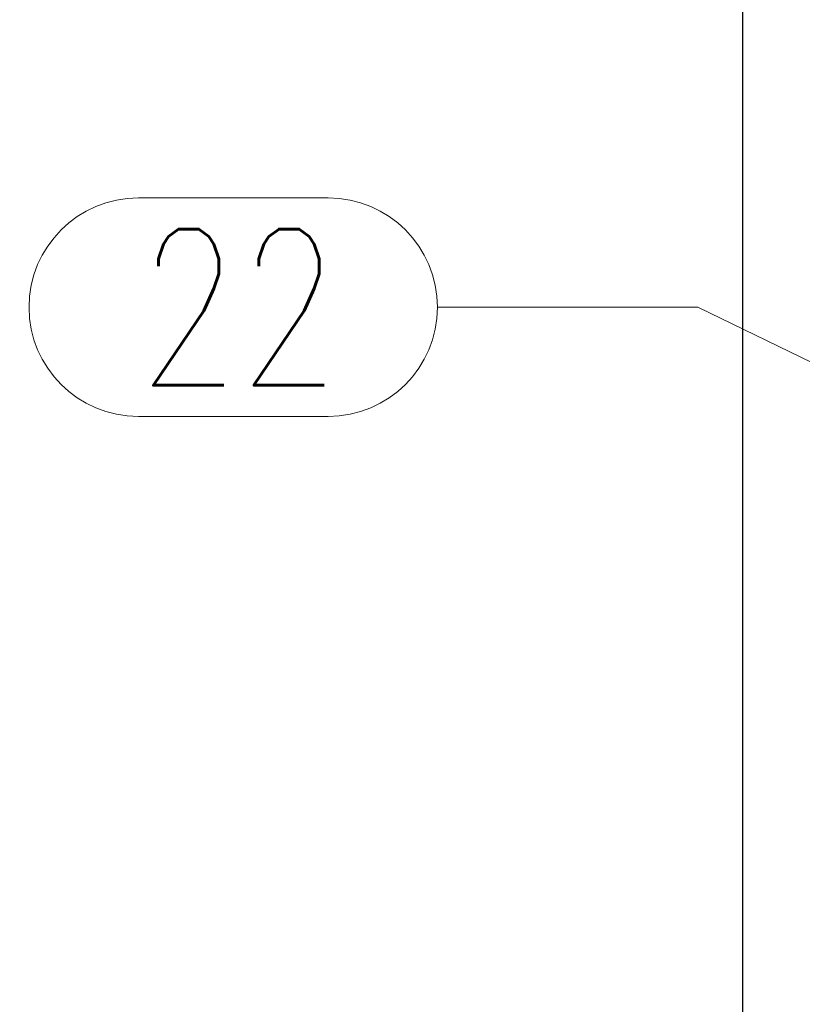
# Model space of a CAD drawing. Header units: millimetres. Extents: x 3515 to 4529, y 13642 to 14292.
# Tile 51 of 96: x 4049 to 4064, y 13946 to 13965. Entities that reach past the tile are written whole.
import ezdxf

# ---------------------------------------------------------------- set-up
doc = ezdxf.new("R2010")
doc.units = ezdxf.units.MM
doc.header["$LTSCALE"] = 10
doc.layers.get('Defpoints').update_dxf_attribs({"color": 1})
for name, color, linetype, lineweight in [('PS_DIM', 4, 'Continuous', 13), ('PS_Pos', 1, 'Continuous', 15), ('PS_SOLID', 7, 'Continuous', 30)]:
    doc.layers.add(name, color=color, linetype=linetype, lineweight=lineweight)
doc.layers.add('PS_SHAPE', color=3, linetype='Continuous')
doc.styles.add('simplex', font='simplex.shx', dxfattribs={"width": 0.75})
doc.dimstyles.new('1_10_GŁ_DS1-LS10', dxfattribs={"dimtxt": 2, "dimasz": 2, "dimexe": 2, "dimexo": 5, "dimgap": 1, "dimtad": 1, "dimjust": 4, "dimdec": 0, "dimlfac": 10, "dimtxsty": 'simplex', "dimblk1": 'NONE', "dimsah": 1, "dimcen": 2, "dimclrd": 256, "dimclre": 256, "dimclrt": 3, "dimadec": 1, "dimazin": 0, "dimtfac": 1, "dimtdec": 0, "dimtmove": 2, "dimatfit": 3, "dimfxl": 1, "dimarcsym": 0})

# ---------------------------------------------------------------- blocks, each defined once
blk = doc.blocks.new('*D134')
at = {"layer": 'Defpoints', "color": 0, "transparency": 16777216}
for p in [(4042.754, 13988.67), (4085.198, 13988.67), (4083.698, 13714.81)]:
    blk.add_point(p, dxfattribs=at)
at = {"layer": 'PS_DIM', "lineweight": -2, "transparency": 16777216}
for p, q in [((4080.198, 13988.67), (4040.754, 13988.67)), ((4042.754, 13714.81), (4042.754, 13986.67)), ((4078.698, 13714.81), (4040.754, 13714.81))]:
    blk.add_line(p, q, dxfattribs=at)
at = {"layer": 'PS_DIM', "transparency": 16777216}
blk.add_solid([(4042.421, 13986.67), (4043.088, 13986.67), (4042.754, 13988.67)], dxfattribs=at)
at = {"layer": 'PS_DIM', "color": 3, "transparency": 16777216, "insert": (4046.417, 13990.69), "char_height": 2, "attachment_point": 5, "rotation": 0.0573, "style": 'simplex'}
blk.add_mtext('4420', dxfattribs=at)
blk = doc.blocks.new('_None')
blk = doc.blocks.new('*X361')
at = {"layer": 'PS_SOLID', "color": 7, "linetype": 'Continuous'}
blk.add_line((4063.198, 13920.479), (4063.198, 13988.67), dxfattribs=at)
blk = doc.blocks.new('*X371')
at = {"color": 1}
for p, q in [((4051.591, 13961.71), (4055.234, 13961.71)), ((4057.334, 13959.61), (4062.334, 13959.61)), ((4074.198, 13953.831), (4062.334, 13959.61)), ((4051.591, 13957.51), (4055.234, 13957.51))]:
    blk.add_line(p, q, dxfattribs=at)
for centre, start, end in [((4051.591, 13959.61), 90, 270), ((4055.234, 13959.61), 270, 90)]:
    blk.add_arc(centre, 2.1, start, end, dxfattribs=at)
at = {"color": 2, "style": 'simplex', "width": 0.75}
blk.add_text('22', height=3, dxfattribs=at).set_placement((4051.591, 13958.11))

msp = doc.modelspace()

# ---------------------------------------------------------------- block references
at = {"layer": 'PS_Pos'}
msp.add_blockref('*X371', (0, 0), dxfattribs=at)
at = {"layer": 'PS_SHAPE', "color": 3}
msp.add_blockref('*X361', (0, 0), dxfattribs=at)

# ---------------------------------------------------------------- dimensions: what is measured, and where the dimension line sits
at = {"layer": 'PS_DIM'}
dim = msp.add_linear_dim(base=(4042.754, 13988.67), p1=(4083.698, 13714.81), p2=(4085.198, 13988.67), angle=90, text='4420', dimstyle='1_10_GŁ_DS1-LS10', dxfattribs=at)
dim.commit()
dim.dimension.update_dxf_attribs({"geometry": '*D134', "text_midpoint": (4046.417, 13990.69), "dimtype": 128, "text_rotation": 0.0573})

doc.saveas('drawing.dxf')
